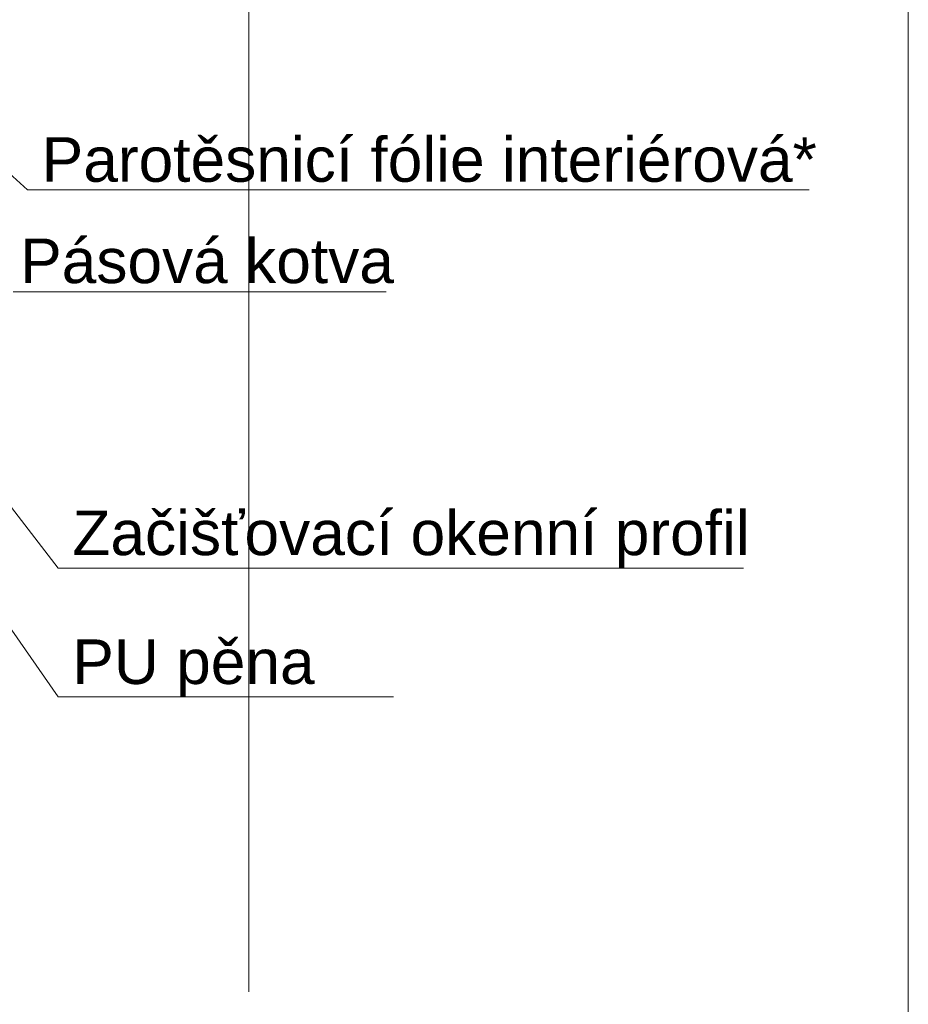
# Model space of a CAD drawing. Header units: millimetres. Extents: x -256498 to -248402, y 35117 to 38243.
# Tile 17 of 19: x -248651 to -248402, y 36538 to 36815. Entities that reach past the tile are written whole.
import ezdxf

# ---------------------------------------------------------------- set-up
doc = ezdxf.new("R2010")
doc.units = ezdxf.units.MM
doc.header["$MEASUREMENT"] = 0
doc.styles.add('GENEROVANÝ_STYL_1', font='txt')

msp = doc.modelspace()

# ---------------------------------------------------------------- linework, layer by layer
at = {"color": 48, "linetype": 'Continuous', "lineweight": 20, "true_color": 0x5a400a}
for p, q in [((-248587.2, 36811.54), (-248587.2, 37284.07)), ((-248587.2, 36541.93), (-248587.2, 36811.54))]:
    msp.add_line(p, q, dxfattribs=at)
at = {"color": 154, "linetype": 'Continuous', "lineweight": 13}
for p, q in [((-248718.23, 36829.07), (-248649.31, 36766.8)), ((-248780.7, 36825.38), (-248640.71, 36624.63)), ((-248753.24, 36806.24), (-248640.71, 36660.76)), ((-248649.31, 36766.8), (-248647.31, 36766.8)), ((-248647.31, 36766.8), (-248430.06, 36766.8)), ((-248653.35, 36738.23), (-248548.7, 36738.23)), ((-248640.71, 36660.76), (-248638.71, 36660.76)), ((-248638.71, 36660.76), (-248448.46, 36660.76)), ((-248640.71, 36624.63), (-248638.71, 36624.63)), ((-248638.71, 36624.63), (-248546.62, 36624.63))]:
    msp.add_line(p, q, dxfattribs=at)
msp.add_lwpolyline([(-249424.24, 37503.54), (-248402.25, 37503.54), (-248402.25, 36036.31), (-249424.24, 36036.31)], close=True, dxfattribs=at)

# ---------------------------------------------------------------- texts
at = {"color": 154, "linetype": 'Continuous', "lineweight": 13, "char_height": 12.5, "attachment_point": 7, "style": 'GENEROVANÝ_STYL_1'}
for s, insert in [('\\A1;{\\pql;\\fArial|b0|i0|c238|p38;Parotěsnicí fólie interiérová*}', (-248645.31, 36768.89)), ('\\A1;{\\pql;\\fArial|b0|i0|c238|p38;Pásová kotva}', (-248651.35, 36740.47)), ('\\A1;{\\pql;\\fArial|b0|i0|c238|p38;Začišťovací okenní profil}', (-248636.71, 36660.61)), ('\\A1;{\\pql;\\fArial|b0|i0|c238|p38;PU pěna }', (-248636.71, 36624.48))]:
    msp.add_mtext(s, dxfattribs=dict(at, insert=insert))

doc.saveas('drawing.dxf')
